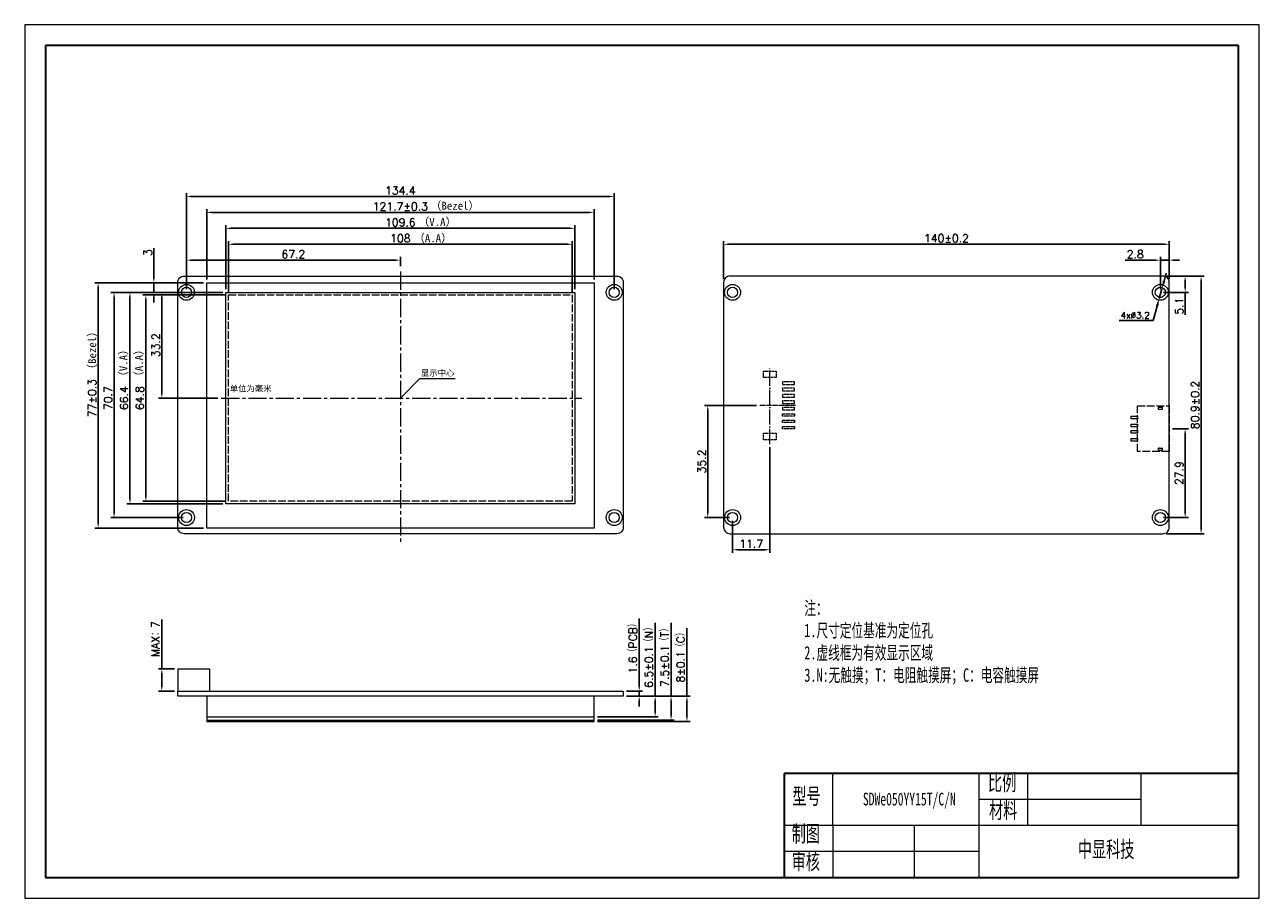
# Model space of a CAD drawing. Header units: millimetres. Extents: x 2074 to 2462, y -3221 to -2947.
import ezdxf

# ---------------------------------------------------------------- set-up
doc = ezdxf.new("R2010")
doc.units = ezdxf.units.MM
doc.header["$LTSCALE"] = 0.2
for name, pattern in [('ACAD_ISO02W100', [15, 12, -3]), ('ACAD_ISO04W100', [30, 24, -3, 0, -3]), ('CENTER2', [28.574999, 19.049999, -3.175, 3.175, -3.175])]:
    doc.linetypes.add(name, pattern=pattern)
doc.layers.get('0').update_dxf_attribs({"lineweight": 18})
for name, color, linetype, lineweight in [('thick', 7, 'Continuous', 30), ('thin', 7, 'Continuous', 18), ('粗实线层', 7, 'Continuous', 35), ('细实线层', 7, 'Continuous', 18), ('虚线', 7, 'ACAD_ISO02W100', 18)]:
    doc.layers.add(name, color=color, linetype=linetype, lineweight=lineweight)
doc.styles.get("Standard").update_dxf_attribs({"font": 'txt.shx', "bigfont": 'gbcbig.shx'})
doc.styles.add('机械字体', font='txt', dxfattribs={"width": 0.67})
doc.dimstyles.new('ISO-25', dxfattribs={"dimtxt": 2.5, "dimasz": 1.6, "dimexe": 1, "dimexo": 1, "dimtad": 1, "dimtoh": 1, "dimdec": 1, "dimdsep": 46, "dimtxsty": 'Standard', "dimcen": 2.5, "dimdle": 3.2, "dimadec": 0, "dimazin": 0, "dimtfac": 1, "dimtdec": 1, "dimtmove": 0, "dimatfit": 3, "dimfxl": 0, "dimarcsym": 0})
doc.dimstyles.new('副本 (2)ISO-25', dxfattribs={"dimtxt": 2.5, "dimasz": 1.6, "dimexe": 1, "dimexo": 1, "dimtad": 1, "dimdsep": 46, "dimtxsty": 'Standard', "dimcen": 2.5, "dimdle": 3.2, "dimadec": 0, "dimazin": 0, "dimtfac": 1, "dimtmove": 0, "dimatfit": 3, "dimfxl": 0, "dimtolj": 1, "dimarcsym": 0})
doc.dimstyles.new('副本ISO-25', dxfattribs={"dimtxt": 2.5, "dimasz": 2.5, "dimexe": 1.25, "dimexo": 1, "dimtad": 1, "dimtoh": 1, "dimdsep": 46, "dimtxsty": 'Standard', "dimcen": 2.5, "dimdle": 5, "dimadec": 0, "dimazin": 0, "dimtfac": 1, "dimtmove": 0, "dimatfit": 3, "dimfxl": 0, "dimtolj": 1, "dimarcsym": 0})

# ---------------------------------------------------------------- blocks, each defined once
blk = doc.blocks.new('*X3')
at = {"linetype": 'ByBlock'}
for points in [[(2138.89, -3010.45), (2138.89, -3010.98), (2137.29, -3010.71)], [(2245.29, -3010.45), (2245.29, -3010.98), (2246.89, -3010.71)]]:
    blk.add_hatch(color=0, dxfattribs=at).paths.add_polyline_path(points, flags=0)
at = {"color": 0, "linetype": 'ByBlock', "lineweight": -2}
for p, q in [((2137.29, -3029.81), (2137.29, -3009.71)), ((2246.89, -3029.81), (2246.89, -3009.71)), ((2138.89, -3010.71), (2245.29, -3010.71))]:
    blk.add_line(p, q, dxfattribs=at)
at = {"color": 0, "linetype": 'ByBlock', "lineweight": 0, "insert": (2192.09, -3008.84), "char_height": 2.5, "width": 28.9286, "attachment_point": 5}
blk.add_mtext('109.6', dxfattribs=at)
blk = doc.blocks.new('*X4')
at = {"linetype": 'ByBlock'}
for points in [[(2106.88, -3032.41), (2107.41, -3032.41), (2107.14, -3030.81)], [(2106.88, -3095.61), (2107.41, -3095.61), (2107.14, -3097.21)]]:
    blk.add_hatch(color=0, dxfattribs=at).paths.add_polyline_path(points, flags=0)
at = {"color": 0, "linetype": 'ByBlock', "lineweight": -2}
for p, q in [((2136.29, -3030.81), (2106.14, -3030.81)), ((2107.14, -3032.41), (2107.14, -3095.61)), ((2136.29, -3097.21), (2106.14, -3097.21))]:
    blk.add_line(p, q, dxfattribs=at)
at = {"color": 0, "linetype": 'ByBlock', "lineweight": 0, "insert": (2105.27, -3064.01), "char_height": 2.5, "width": 22.8571, "attachment_point": 5, "rotation": 90}
blk.add_mtext('66.4', dxfattribs=at)
blk = doc.blocks.new('*X5')
at = {"linetype": 'ByBlock'}
for points in [[(2114.38, -3026.21), (2114.91, -3026.21), (2114.64, -3027.81)], [(2114.38, -3032.41), (2114.91, -3032.41), (2114.64, -3030.81)]]:
    blk.add_hatch(color=0, dxfattribs=at).paths.add_polyline_path(points, flags=0)
at = {"color": 0, "linetype": 'ByBlock', "lineweight": -2}
for p, q in [((2114.64, -3026.21), (2114.64, -3016.9)), ((2130.24, -3027.81), (2113.64, -3027.81)), ((2114.64, -3030.81), (2114.64, -3027.81)), ((2123.89, -3030.81), (2113.64, -3030.81)), ((2114.64, -3032.41), (2114.64, -3034.01))]:
    blk.add_line(p, q, dxfattribs=at)
at = {"color": 0, "linetype": 'ByBlock', "lineweight": 0, "insert": (2112.77, -3018.35), "char_height": 2.5, "width": 5, "attachment_point": 5, "rotation": 90}
blk.add_mtext('3', dxfattribs=at)
blk = doc.blocks.new('*X6')
at = {"linetype": 'ByBlock'}
for points in [[(2096.88, -3029.41), (2097.41, -3029.41), (2097.14, -3027.81)], [(2096.88, -3103.21), (2097.41, -3103.21), (2097.14, -3104.81)]]:
    blk.add_hatch(color=0, dxfattribs=at).paths.add_polyline_path(points, flags=0)
at = {"color": 0, "linetype": 'ByBlock', "lineweight": -2}
for p, q in [((2130.24, -3027.81), (2096.14, -3027.81)), ((2097.14, -3029.41), (2097.14, -3103.21)), ((2130.24, -3104.81), (2096.14, -3104.81))]:
    blk.add_line(p, q, dxfattribs=at)
at = {"color": 0, "linetype": 'ByBlock', "lineweight": 0, "insert": (2095.27, -3064.01), "char_height": 2.5, "width": 39.2857, "attachment_point": 5, "rotation": 90}
blk.add_mtext('77%%P0.3', dxfattribs=at)
blk = doc.blocks.new('*X7')
at = {"linetype": 'ByBlock'}
for points in [[(2116.88, -3032.41), (2117.41, -3032.41), (2117.14, -3030.81)], [(2116.88, -3062.41), (2117.41, -3062.41), (2117.14, -3064.01)]]:
    blk.add_hatch(color=0, dxfattribs=at).paths.add_polyline_path(points, flags=0)
at = {"color": 0, "linetype": 'ByBlock', "lineweight": -2}
for p, q in [((2123.89, -3030.81), (2116.14, -3030.81)), ((2117.14, -3062.41), (2117.14, -3032.41)), ((2134.79, -3064.01), (2116.14, -3064.01))]:
    blk.add_line(p, q, dxfattribs=at)
at = {"color": 0, "linetype": 'ByBlock', "lineweight": 0, "insert": (2115.27, -3047.41), "char_height": 2.5, "width": 22.8571, "attachment_point": 5, "rotation": 90}
blk.add_mtext('33.2', dxfattribs=at)
blk = doc.blocks.new('*X8')
at = {"linetype": 'ByBlock'}
for points in [[(2111.88, -3033.21), (2112.41, -3033.21), (2112.14, -3031.61)], [(2111.88, -3094.81), (2112.41, -3094.81), (2112.14, -3096.41)]]:
    blk.add_hatch(color=0, dxfattribs=at).paths.add_polyline_path(points, flags=0)
at = {"color": 0, "linetype": 'ByBlock', "lineweight": -2}
for p, q in [((2137.09, -3031.61), (2111.14, -3031.61)), ((2112.14, -3033.21), (2112.14, -3094.81)), ((2137.09, -3096.41), (2111.14, -3096.41))]:
    blk.add_line(p, q, dxfattribs=at)
at = {"color": 0, "linetype": 'ByBlock', "lineweight": 0, "insert": (2110.27, -3064.01), "char_height": 2.5, "width": 22.5, "attachment_point": 5, "rotation": 90}
blk.add_mtext('64.8', dxfattribs=at)
blk = doc.blocks.new('*X9')
at = {"linetype": 'ByBlock'}
for points in [[(2139.69, -3015.45), (2139.69, -3015.98), (2138.09, -3015.71)], [(2244.49, -3015.45), (2244.49, -3015.98), (2246.09, -3015.71)]]:
    blk.add_hatch(color=0, dxfattribs=at).paths.add_polyline_path(points, flags=0)
at = {"color": 0, "linetype": 'ByBlock', "lineweight": -2}
for p, q in [((2138.09, -3030.61), (2138.09, -3014.71)), ((2139.69, -3015.71), (2244.49, -3015.71)), ((2246.09, -3030.61), (2246.09, -3014.71))]:
    blk.add_line(p, q, dxfattribs=at)
at = {"color": 0, "linetype": 'ByBlock', "lineweight": 0, "insert": (2192.09, -3013.84), "char_height": 2.5, "width": 18.2143, "attachment_point": 5}
blk.add_mtext('108', dxfattribs=at)
blk = doc.blocks.new('*X10')
at = {"linetype": 'ByBlock'}
for points in [[(2126.49, -3020.45), (2126.49, -3020.98), (2124.89, -3020.71)], [(2190.49, -3020.45), (2190.49, -3020.98), (2192.09, -3020.71)]]:
    blk.add_hatch(color=0, dxfattribs=at).paths.add_polyline_path(points, flags=0)
at = {"color": 0, "linetype": 'ByBlock', "lineweight": -2}
for p, q in [((2124.89, -3029.81), (2124.89, -3019.71)), ((2190.49, -3020.71), (2126.49, -3020.71)), ((2192.09, -3022.58), (2192.09, -3019.71))]:
    blk.add_line(p, q, dxfattribs=at)
at = {"color": 0, "linetype": 'ByBlock', "lineweight": 0, "insert": (2158.49, -3018.84), "char_height": 2.5, "width": 22.5, "attachment_point": 5}
blk.add_mtext('67.2', dxfattribs=at)
blk = doc.blocks.new('usb4')
at = {"layer": '虚线', "lineweight": 0}
for p, q in [((5492.02, -1468.15), (5492.87, -1468.15)), ((5492.02, -1468.75), (5492.87, -1468.75)), ((5492.02, -1480.95), (5492.87, -1480.95)), ((5492.02, -1481.55), (5492.87, -1481.55))]:
    blk.add_line(p, q, dxfattribs=at)
for points in [[(5485.24, -1467.7), (5495.24, -1467.7), (5495.24, -1482), (5485.24, -1482)], [(5483.24, -1470.9), (5485.24, -1470.9), (5485.24, -1471.8), (5483.24, -1471.8)], [(5483.24, -1473.4), (5485.24, -1473.4), (5485.24, -1474.3), (5483.24, -1474.3)], [(5483.24, -1475.4), (5485.24, -1475.4), (5485.24, -1476.3), (5483.24, -1476.3)], [(5483.24, -1477.9), (5485.24, -1477.9), (5485.24, -1478.8), (5483.24, -1478.8)]]:
    blk.add_lwpolyline(points, close=True, dxfattribs=at)
for centre, start, end in [((5492.02, -1468.45), 90, 270), ((5492.87, -1468.45), 270, 90), ((5492.02, -1481.25), 90, 270), ((5492.87, -1481.25), 270, 90)]:
    blk.add_arc(centre, 0.3, start, end, dxfattribs=at)
blk = doc.blocks.new('2.0-8')
at = {"linetype": 'ACAD_ISO04W100', "lineweight": 0, "ltscale": 0.3}
blk.add_line((1, 8.06), (1, -3.19), dxfattribs=at)
at = {"linetype": 'ACAD_ISO04W100', "lineweight": 0}
blk.add_line((-11.13, 0), (12.76, 0), dxfattribs=at)
at = {"layer": '虚线', "linetype": 'ACAD_ISO02W100', "lineweight": 0, "ltscale": 0.3}
for p, q in [((-6.4, 7.8), (-6.4, 4)), ((-5.6, 7.8), (-6.4, 7.8)), ((-5.6, 4), (-5.6, 7.8)), ((-4.4, 7.8), (-4.4, 4)), ((-3.6, 7.8), (-4.4, 7.8)), ((-3.6, 4), (-3.6, 7.8)), ((-2.4, 7.8), (-2.4, 4)), ((-1.6, 7.8), (-2.4, 7.8)), ((-1.6, 4), (-1.6, 7.8)), ((-0.4, 7.8), (0.4, 7.8)), ((-0.4, 4), (-0.4, 7.8)), ((0.4, 7.8), (0.4, 4)), ((1.6, 7.8), (2.4, 7.8)), ((1.6, 4), (1.6, 7.8)), ((2.4, 7.8), (2.4, 4)), ((3.6, 4), (3.6, 7.8)), ((3.6, 7.8), (4.4, 7.8)), ((4.4, 7.8), (4.4, 4)), ((5.6, 4), (5.6, 7.8)), ((5.6, 7.8), (6.4, 7.8)), ((6.4, 7.8), (6.4, 4)), ((7.6, 4), (7.6, 7.8)), ((7.6, 7.8), (8.4, 7.8)), ((8.4, 7.8), (8.4, 4)), ((-6.4, 4), (-5.6, 4)), ((-4.4, 4), (-3.6, 4)), ((-2.4, 4), (-1.6, 4)), ((0.4, 4), (-0.4, 4)), ((2.4, 4), (1.6, 4)), ((4.4, 4), (3.6, 4)), ((6.4, 4), (5.6, 4)), ((8.4, 4), (7.6, 4)), ((-7.75, 2), (-9.75, 2)), ((-9.75, 2), (-9.75, -2)), ((-7.75, -2), (-7.75, 2)), ((9.75, 2), (9.75, -2)), ((11.75, 2), (9.75, 2)), ((11.75, -2), (11.75, 2)), ((-9.75, -2), (-7.75, -2))]:
    blk.add_line(p, q, dxfattribs=at)
at = {"layer": '虚线', "lineweight": 0, "ltscale": 0.3}
blk.add_line((9.75, -2), (11.75, -2), dxfattribs=at)
blk = doc.blocks.new('*X13')
at = {"linetype": 'ByBlock'}
for points in [[(2298.07, -3111.35), (2298.07, -3111.88), (2296.47, -3111.61)], [(2306.57, -3111.35), (2306.57, -3111.88), (2308.17, -3111.61)]]:
    blk.add_hatch(color=0, dxfattribs=at).paths.add_polyline_path(points, flags=0)
at = {"color": 0, "linetype": 'ByBlock', "lineweight": -2}
for p, q in [((2308.17, -3079.44), (2308.17, -3112.61)), ((2296.47, -3102.51), (2296.47, -3112.61)), ((2298.07, -3111.61), (2306.57, -3111.61))]:
    blk.add_line(p, q, dxfattribs=at)
at = {"color": 0, "linetype": 'ByBlock', "lineweight": 0, "insert": (2302.32, -3109.74), "char_height": 2.5, "width": 21.7857, "attachment_point": 5}
blk.add_mtext('11.7', dxfattribs=at)
blk = doc.blocks.new('*X14')
at = {"linetype": 'ByBlock'}
for points in [[(2288.4, -3067.91), (2288.94, -3067.91), (2288.67, -3066.31)], [(2288.4, -3099.91), (2288.94, -3099.91), (2288.67, -3101.51)]]:
    blk.add_hatch(color=0, dxfattribs=at).paths.add_polyline_path(points, flags=0)
at = {"color": 0, "linetype": 'ByBlock', "lineweight": -2}
for p, q in [((2303.98, -3066.31), (2287.67, -3066.31)), ((2288.67, -3067.91), (2288.67, -3099.91)), ((2295.47, -3101.51), (2287.67, -3101.51))]:
    blk.add_line(p, q, dxfattribs=at)
at = {"color": 0, "linetype": 'ByBlock', "lineweight": 0, "insert": (2286.8, -3083.91), "char_height": 2.5, "width": 22.8571, "attachment_point": 5, "rotation": 90}
blk.add_mtext('35.2', dxfattribs=at)
blk = doc.blocks.new('*X15')
at = {"linetype": 'ByBlock'}
for points in [[(2438.4, -3075.21), (2438.94, -3075.21), (2438.67, -3073.61)], [(2438.4, -3099.91), (2438.94, -3099.91), (2438.67, -3101.51)]]:
    blk.add_hatch(color=0, dxfattribs=at).paths.add_polyline_path(points, flags=0)
at = {"color": 0, "linetype": 'ByBlock', "lineweight": -2}
for p, q in [((2434.67, -3073.61), (2439.67, -3073.61)), ((2438.67, -3075.21), (2438.67, -3099.91)), ((2431.87, -3101.51), (2439.67, -3101.51))]:
    blk.add_line(p, q, dxfattribs=at)
at = {"color": 0, "linetype": 'ByBlock', "lineweight": 0, "insert": (2436.8, -3087.56), "char_height": 2.5, "width": 22.5, "attachment_point": 5, "rotation": 90}
blk.add_mtext('27.9', dxfattribs=at)
blk = doc.blocks.new('*X16')
at = {"linetype": 'ByBlock'}
for points in [[(2443.4, -3027.31), (2443.94, -3027.31), (2443.67, -3025.71)], [(2443.4, -3105.01), (2443.94, -3105.01), (2443.67, -3106.61)]]:
    blk.add_hatch(color=0, dxfattribs=at).paths.add_polyline_path(points, flags=0)
at = {"color": 0, "linetype": 'ByBlock', "lineweight": -2}
for p, q in [((2432.67, -3025.71), (2444.67, -3025.71)), ((2443.67, -3027.31), (2443.67, -3105.01)), ((2432.67, -3106.61), (2444.67, -3106.61))]:
    blk.add_line(p, q, dxfattribs=at)
at = {"color": 0, "linetype": 'ByBlock', "lineweight": 0, "insert": (2441.8, -3066.16), "char_height": 2.5, "width": 50, "attachment_point": 5, "rotation": 90}
blk.add_mtext('80.9%%P0.2', dxfattribs=at)
blk = doc.blocks.new('*X17')
at = {"linetype": 'ByBlock'}
for points in [[(2438.4, -3027.31), (2438.94, -3027.31), (2438.67, -3025.71)], [(2438.4, -3029.21), (2438.94, -3029.21), (2438.67, -3030.81)]]:
    blk.add_hatch(color=0, dxfattribs=at).paths.add_polyline_path(points, flags=0)
at = {"color": 0, "linetype": 'ByBlock', "lineweight": -2}
for p, q in [((2432.67, -3025.71), (2439.67, -3025.71)), ((2438.67, -3027.31), (2438.67, -3029.21)), ((2431.87, -3030.81), (2439.67, -3030.81)), ((2438.67, -3030.81), (2438.67, -3037.83))]:
    blk.add_line(p, q, dxfattribs=at)
at = {"color": 0, "linetype": 'ByBlock', "lineweight": 0, "insert": (2436.8, -3035.12), "char_height": 2.5, "width": 13.5714, "attachment_point": 5, "rotation": 90}
blk.add_mtext('5.1', dxfattribs=at)
blk = doc.blocks.new('*X18')
at = {"linetype": 'ByBlock'}
for points in [[(2295.27, -3015.45), (2295.27, -3015.98), (2293.67, -3015.71)], [(2432.07, -3015.45), (2432.07, -3015.98), (2433.67, -3015.71)]]:
    blk.add_hatch(color=0, dxfattribs=at).paths.add_polyline_path(points, flags=0)
at = {"color": 0, "linetype": 'ByBlock', "lineweight": -2}
for p, q in [((2293.67, -3026.71), (2293.67, -3014.71)), ((2295.27, -3015.71), (2432.07, -3015.71)), ((2433.67, -3026.71), (2433.67, -3014.71))]:
    blk.add_line(p, q, dxfattribs=at)
at = {"color": 0, "linetype": 'ByBlock', "lineweight": 0, "insert": (2363.67, -3013.84), "char_height": 2.5, "width": 45.3571, "attachment_point": 5}
blk.add_mtext('140%%P0.2', dxfattribs=at)
blk = doc.blocks.new('*X19')
at = {"linetype": 'ByBlock'}
for points in [[(2429.27, -3020.45), (2429.27, -3020.98), (2430.87, -3020.71)], [(2435.27, -3020.45), (2435.27, -3020.98), (2433.67, -3020.71)]]:
    blk.add_hatch(color=0, dxfattribs=at).paths.add_polyline_path(points, flags=0)
at = {"color": 0, "linetype": 'ByBlock', "lineweight": -2}
for p, q in [((2429.27, -3020.71), (2419.86, -3020.71)), ((2430.87, -3029.81), (2430.87, -3019.71)), ((2433.67, -3020.71), (2430.87, -3020.71)), ((2433.67, -3026.71), (2433.67, -3019.71)), ((2435.27, -3020.71), (2436.87, -3020.71))]:
    blk.add_line(p, q, dxfattribs=at)
at = {"color": 0, "linetype": 'ByBlock', "lineweight": 0, "insert": (2422.99, -3018.84), "char_height": 2.5, "width": 15.7143, "attachment_point": 5}
blk.add_mtext('2.8', dxfattribs=at)
blk = doc.blocks.new('*X20')
for points in [[(2431.65, -3027.14), (2432.45, -3027.36), (2431.38, -3029.66)], [(2429.44, -3035.03), (2430.24, -3035.26), (2430.51, -3032.74)]]:
    blk.add_hatch(color=0).paths.add_polyline_path(points, flags=0)
at = {"color": 0, "lineweight": -2}
for p, q in [((2432.05, -3027.25), (2432.73, -3024.84)), ((2431.38, -3029.66), (2430.51, -3032.74)), ((2428.58, -3039.62), (2429.84, -3035.14)), ((2417.96, -3039.62), (2428.58, -3039.62))]:
    blk.add_line(p, q, dxfattribs=at)
at = {"color": 0, "lineweight": 0, "insert": (2422.96, -3037.99), "char_height": 2, "width": 28.5714, "attachment_point": 5}
blk.add_mtext('4x%%C3.2', dxfattribs=at)
blk = doc.blocks.new('*X21')
at = {"linetype": 'ByBlock'}
for points in [[(2266.88, -3154.39), (2267.41, -3154.39), (2267.14, -3155.99)], [(2266.88, -3159.19), (2267.41, -3159.19), (2267.14, -3157.59)]]:
    blk.add_hatch(color=0, dxfattribs=at).paths.add_polyline_path(points, flags=0)
at = {"color": 0, "linetype": 'ByBlock', "lineweight": -2}
for p, q in [((2267.14, -3154.39), (2267.14, -3133.23)), ((2263.14, -3155.99), (2268.14, -3155.99)), ((2267.14, -3157.59), (2267.14, -3155.99)), ((2263.14, -3157.59), (2268.14, -3157.59)), ((2267.14, -3159.19), (2267.14, -3160.79))]:
    blk.add_line(p, q, dxfattribs=at)
at = {"color": 0, "linetype": 'ByBlock', "lineweight": 0, "insert": (2265.2, -3141.93), "char_height": 2.5, "width": 50, "attachment_point": 5, "rotation": 90}
blk.add_mtext('1.6（PCB）', dxfattribs=at)
blk = doc.blocks.new('*X22')
at = {"linetype": 'ByBlock'}
for points in [[(2116.88, -3150.59), (2117.41, -3150.59), (2117.14, -3148.99)], [(2116.88, -3154.39), (2117.41, -3154.39), (2117.14, -3155.99)]]:
    blk.add_hatch(color=0, dxfattribs=at).paths.add_polyline_path(points, flags=0)
at = {"color": 0, "linetype": 'ByBlock', "lineweight": -2}
for p, q in [((2117.14, -3148.99), (2117.14, -3133.53)), ((2121.14, -3148.99), (2116.14, -3148.99)), ((2117.14, -3154.39), (2117.14, -3150.59)), ((2121.14, -3155.99), (2116.14, -3155.99))]:
    blk.add_line(p, q, dxfattribs=at)
at = {"color": 0, "linetype": 'ByBlock', "lineweight": 0, "insert": (2115.2, -3139.65), "char_height": 2.5, "width": 33.2143, "attachment_point": 5, "rotation": 90}
blk.add_mtext('MAX：7', dxfattribs=at)
blk = doc.blocks.new('*X23')
at = {"linetype": 'ByBlock'}
for points in [[(2271.88, -3159.19), (2272.41, -3159.19), (2272.14, -3157.59)], [(2271.88, -3162.49), (2272.41, -3162.49), (2272.14, -3164.09)]]:
    blk.add_hatch(color=0, dxfattribs=at).paths.add_polyline_path(points, flags=0)
at = {"color": 0, "linetype": 'ByBlock', "lineweight": -2}
for p, q in [((2272.14, -3157.59), (2272.14, -3134.61)), ((2263.14, -3157.59), (2273.14, -3157.59)), ((2272.14, -3162.49), (2272.14, -3159.19)), ((2253.99, -3164.09), (2273.14, -3164.09))]:
    blk.add_line(p, q, dxfattribs=at)
at = {"color": 0, "linetype": 'ByBlock', "lineweight": 0, "insert": (2270.2, -3144.77), "char_height": 2.5, "width": 63.2143, "attachment_point": 5, "rotation": 90}
blk.add_mtext('6.5%%P0.1（N）', dxfattribs=at)
blk = doc.blocks.new('*X24')
at = {"linetype": 'ByBlock'}
for points in [[(2276.88, -3159.19), (2277.41, -3159.19), (2277.14, -3157.59)], [(2276.88, -3163.49), (2277.41, -3163.49), (2277.14, -3165.09)]]:
    blk.add_hatch(color=0, dxfattribs=at).paths.add_polyline_path(points, flags=0)
at = {"color": 0, "linetype": 'ByBlock', "lineweight": -2}
for p, q in [((2277.14, -3157.59), (2277.14, -3134.61)), ((2263.14, -3157.59), (2278.14, -3157.59)), ((2277.14, -3163.49), (2277.14, -3159.19)), ((2253.99, -3165.09), (2278.14, -3165.09))]:
    blk.add_line(p, q, dxfattribs=at)
at = {"color": 0, "linetype": 'ByBlock', "lineweight": 0, "insert": (2275.2, -3144.77), "char_height": 2.5, "width": 61.4286, "attachment_point": 5, "rotation": 90}
blk.add_mtext('7.5%%P0.1（T）', dxfattribs=at)
blk = doc.blocks.new('*X25')
at = {"linetype": 'ByBlock'}
for points in [[(2281.88, -3159.19), (2282.41, -3159.19), (2282.14, -3157.59)], [(2281.88, -3163.99), (2282.41, -3163.99), (2282.14, -3165.59)]]:
    blk.add_hatch(color=0, dxfattribs=at).paths.add_polyline_path(points, flags=0)
at = {"color": 0, "linetype": 'ByBlock', "lineweight": -2}
for p, q in [((2282.14, -3157.59), (2282.14, -3136.28)), ((2263.14, -3157.59), (2283.14, -3157.59)), ((2282.14, -3163.99), (2282.14, -3159.19)), ((2253.99, -3165.59), (2283.14, -3165.59))]:
    blk.add_line(p, q, dxfattribs=at)
at = {"color": 0, "linetype": 'ByBlock', "lineweight": 0, "insert": (2280.2, -3144.77), "char_height": 2.5, "width": 52.5, "attachment_point": 5, "rotation": 90}
blk.add_mtext('8%%P0.1（C）', dxfattribs=at)
blk = doc.blocks.new('*X26')
at = {"layer": '粗实线层'}
for p, q in [((-287, 200), (-287, -200)), ((287, 200), (-287, 200)), ((287, -200), (287, 200)), ((-287, -200), (287, -200))]:
    blk.add_line(p, q, dxfattribs=at)
at = {"layer": '细实线层'}
for p, q in [((297, 210), (-297, 210)), ((-297, 210), (-297, -210)), ((297, -210), (297, 210)), ((-297, -210), (297, -210))]:
    blk.add_line(p, q, dxfattribs=at)
blk = doc.blocks.new('*X27')
at = {"linetype": 'ByBlock'}
for points in [[(2101.88, -3032.41), (2102.41, -3032.41), (2102.14, -3030.81)], [(2101.88, -3099.91), (2102.41, -3099.91), (2102.14, -3101.51)]]:
    blk.add_hatch(color=0, dxfattribs=at).paths.add_polyline_path(points, flags=0)
at = {"color": 0, "linetype": 'ByBlock', "lineweight": -2}
for p, q in [((2123.89, -3030.81), (2101.14, -3030.81)), ((2102.14, -3032.41), (2102.14, -3099.91)), ((2123.89, -3101.51), (2101.14, -3101.51))]:
    blk.add_line(p, q, dxfattribs=at)
at = {"color": 0, "linetype": 'ByBlock', "lineweight": 0, "insert": (2100.27, -3064.01), "char_height": 2.5, "width": 22.8571, "attachment_point": 5, "rotation": 90}
blk.add_mtext('70.7', dxfattribs=at)
blk = doc.blocks.new('*X28')
at = {"linetype": 'ByBlock'}
for points in [[(2132.84, -3005.45), (2132.84, -3005.98), (2131.24, -3005.71)], [(2251.34, -3005.45), (2251.34, -3005.98), (2252.94, -3005.71)]]:
    blk.add_hatch(color=0, dxfattribs=at).paths.add_polyline_path(points, flags=0)
at = {"color": 0, "linetype": 'ByBlock', "lineweight": -2}
for p, q in [((2131.24, -3026.81), (2131.24, -3004.71)), ((2132.84, -3005.71), (2251.34, -3005.71)), ((2252.94, -3026.81), (2252.94, -3004.71))]:
    blk.add_line(p, q, dxfattribs=at)
at = {"color": 0, "linetype": 'ByBlock', "lineweight": 0, "insert": (2192.09, -3003.84), "char_height": 2.5, "width": 56.0714, "attachment_point": 5}
blk.add_mtext('121.7%%P0.3', dxfattribs=at)
blk = doc.blocks.new('*X29')
at = {"linetype": 'ByBlock'}
for points in [[(2126.49, -3000.45), (2126.49, -3000.98), (2124.89, -3000.71)], [(2257.69, -3000.45), (2257.69, -3000.98), (2259.29, -3000.71)]]:
    blk.add_hatch(color=0, dxfattribs=at).paths.add_polyline_path(points, flags=0)
at = {"color": 0, "linetype": 'ByBlock', "lineweight": -2}
for p, q in [((2124.89, -3029.81), (2124.89, -2999.71)), ((2126.49, -3000.71), (2257.69, -3000.71)), ((2259.29, -3029.81), (2259.29, -2999.71))]:
    blk.add_line(p, q, dxfattribs=at)
at = {"color": 0, "linetype": 'ByBlock', "lineweight": 0, "insert": (2192.09, -2998.84), "char_height": 2.5, "width": 29.2857, "attachment_point": 5}
blk.add_mtext('134.4', dxfattribs=at)

msp = doc.modelspace()

# ---------------------------------------------------------------- linework, layer by layer
at = {"linetype": 'CENTER2', "lineweight": 0, "ltscale": 1.5}
for p, q in [((2192.093, -3024.315), (2192.093, -3109.523)), ((2135.793, -3064.013), (2249.086, -3064.013))]:
    msp.add_line(p, q, dxfattribs=at)
at = {"lineweight": 0}
for p, q in [((2192.093, -3064.013), (2198.258, -3057.855)), ((2198.258, -3057.855), (2209.335, -3057.855)), ((2122.143, -3148.992), (2132.143, -3148.992)), ((2122.143, -3148.992), (2122.143, -3155.992)), ((2132.143, -3148.992), (2132.143, -3155.992)), ((2122.143, -3155.992), (2262.143, -3155.992)), ((2122.143, -3157.592), (2122.143, -3155.992)), ((2262.143, -3155.992), (2262.143, -3157.592)), ((2262.143, -3157.592), (2122.143, -3157.592)), ((2131.293, -3157.592), (2131.293, -3164.092)), ((2252.993, -3164.092), (2252.993, -3157.592)), ((2131.293, -3164.092), (2252.993, -3164.092)), ((2131.293, -3164.092), (2131.293, -3165.592)), ((2131.293, -3165.092), (2252.993, -3165.092)), ((2252.993, -3165.092), (2252.993, -3164.092)), ((2252.993, -3165.592), (2252.993, -3165.092)), ((2131.293, -3165.592), (2252.993, -3165.592)), ((2328.008, -3198.213), (2328.008, -3181.903))]:
    msp.add_line(p, q, dxfattribs=at)
for p in [(2312.717, -3181.903), (2147.623, -3214.524)]:
    msp.add_line(p, (2312.717, -3214.524))
for points in [[(2124.143, -3025.713), (2260.143, -3025.713, -0.4142136), (2262.143, -3027.713), (2262.143, -3104.613, -0.4142136), (2260.143, -3106.613), (2124.143, -3106.613, -0.4142136), (2122.143, -3104.613), (2122.143, -3027.713, -0.4142136)], [(2431.671, -3025.713), (2295.671, -3025.713, 0.4142136), (2293.671, -3027.713), (2293.671, -3104.613, 0.4142136), (2295.671, -3106.613), (2431.671, -3106.613, 0.4142136), (2433.671, -3104.613), (2433.671, -3027.713, 0.4142136)]]:
    msp.add_lwpolyline(points, format="xyb", close=True, dxfattribs=at)
for points in [[(2131.243, -3027.813), (2252.943, -3027.813), (2252.943, -3104.813), (2131.243, -3104.813)], [(2137.293, -3030.813), (2246.893, -3030.813), (2246.893, -3097.213), (2137.293, -3097.213)]]:
    msp.add_lwpolyline(points, close=True, dxfattribs=at)
at = {"color": 1, "linetype": 'ACAD_ISO02W100', "lineweight": 0}
msp.add_lwpolyline([(2138.093, -3031.613), (2246.093, -3031.613), (2246.093, -3096.413), (2138.093, -3096.413)], close=True, dxfattribs=at)
at = {"lineweight": 0}
for centre, radius in [((2124.893, -3030.813), 2.5), ((2124.893, -3030.813), 1.6), ((2259.293, -3030.813), 2.5), ((2259.293, -3030.813), 1.6), ((2296.471, -3030.813), 2.5), ((2296.471, -3030.813), 1.6), ((2430.871, -3030.813), 2.5), ((2430.871, -3030.813), 1.6), ((2124.893, -3101.513), 2.5), ((2259.293, -3101.513), 2.5), ((2296.471, -3101.513), 2.5), ((2430.871, -3101.513), 2.5), ((2124.893, -3101.513), 1.6), ((2259.293, -3101.513), 1.6), ((2296.471, -3101.513), 1.6), ((2430.871, -3101.513), 1.6)]:
    msp.add_circle(centre, radius, dxfattribs=at)
at = {"layer": 'thick'}
for p, q in [((2455.435, -3181.903), (2312.717, -3181.903)), ((2312.717, -3181.903), (2312.717, -3214.524)), ((2312.717, -3181.903), (2312.717, -3214.524)), ((2455.435, -3214.524), (2455.435, -3181.903)), ((2312.717, -3214.524), (2455.435, -3214.524))]:
    msp.add_line(p, q, dxfattribs=at)
at = {"layer": 'thin'}
for p, q in [((2373.882, -3181.903), (2373.882, -3214.524)), ((2389.173, -3181.903), (2389.173, -3198.213)), ((2424.853, -3198.213), (2424.853, -3181.903)), ((2424.853, -3190.058), (2373.882, -3190.058)), ((2455.435, -3198.213), (2312.717, -3198.213)), ((2328.008, -3198.213), (2328.008, -3214.524)), ((2353.494, -3198.213), (2353.494, -3214.524)), ((2373.882, -3206.368), (2312.717, -3206.368))]:
    msp.add_line(p, q, dxfattribs=at)

# ---------------------------------------------------------------- block references
at = {"lineweight": 0, "xscale": -1, "rotation": 270}
msp.add_blockref('2.0-8', (2308.171, -3067.313), dxfattribs=at)
at = {"layer": '粗实线层', "lineweight": 0, "xscale": 0.6530298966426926, "yscale": 0.6530298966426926, "zscale": 0.6530298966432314}
msp.add_blockref('*X26', (2268.016, -3083.918), dxfattribs=at)
at = {"layer": '虚线', "lineweight": 0}
msp.add_blockref('usb4', (-3061.569, -1598.761), dxfattribs=at)

# ---------------------------------------------------------------- texts
at = {"lineweight": 0, "attachment_point": 1}
for s, insert, char_height, width in [('{\\fSimSun|b0|i0|c0|p2;（Bezel）}', (2201.579, -3002.377), 2.5, 16.30181), ('{\\fSimSun|b0|i0|c0|p2;（V.A）}', (2197.776, -3007.429), 2.5, 17.30909), ('{\\fSimSun|b0|i0|c0|p2;\\C1;（A.A）}', (2196.382, -3012.56), 2.5, 16.30181), ('{\\fSimSun|b0|i0|c0|p2;显示中心}', (2198.574, -3055.19), 1.875, 16.30181), ('{\\fSimSun|b0|i0|c0|p2;单位为毫米}', (2138.487, -3060.074), 1.875, 35.99924)]:
    msp.add_mtext(s, dxfattribs=dict(at, insert=insert, char_height=char_height, width=width))
at = {"lineweight": 0, "insert": (2094.015, -3056.701), "char_height": 2.5, "width": 16.39388, "attachment_point": 1, "rotation": 90}
msp.add_mtext('{\\fSimSun|b0|i0|c0|p2;（Bezel）}', dxfattribs=at)
at = {"linetype": 'CENTER2', "lineweight": 0, "insert": (2103.836, -3058.974), "char_height": 2.5, "width": 21.82779, "attachment_point": 1, "rotation": 90}
msp.add_mtext('{\\fSimSun|b0|i0|c0|p2;（V.A）}', dxfattribs=at)
at = {"color": 1, "linetype": 'CENTER2', "lineweight": 0, "insert": (2108.689, -3058.974), "char_height": 2.5, "width": 19.61536, "attachment_point": 1, "rotation": 90}
msp.add_mtext('{\\fSimSun|b0|i0|c0|p2;（A.A）}', dxfattribs=at)
at = {"layer": 'thick', "lineweight": 5, "insert": (2319.006, -3127.847), "char_height": 4.20508, "width": 100.81332, "attachment_point": 1, "style": '机械字体'}
msp.add_mtext('注：\\P1.尺寸定位基准为定位孔\\P2.虚线框为有效显示区域\\P3.N:无触摸；T：电阻触摸屏；C：电容触摸屏', dxfattribs=at)
at = {"layer": 'thick', "attachment_point": 1, "style": '机械字体'}
for s, insert, char_height, width in [('比例', (2376.719, -3182.141), 5.0971, 12.94837), ('型号', (2315.287, -3186.428), 5.0971, 12.94837), ('SDW{\\fSimSun|b1|i0|c134|p2;e}050YY15T/C/N', (2337.418, -3187.904), 4, 30.29889), ('材料', (2377.054, -3190.847), 5.0971, 12.94837), ('制图', (2315.06, -3198.213), 5.0971, 12.94837), ('中显科技', (2404.949, -3203.111), 5.0971, 28.36201), ('审核', (2315.06, -3206.919), 5.0971, 12.94837)]:
    msp.add_mtext(s, dxfattribs=dict(at, insert=insert, char_height=char_height, width=width))

# ---------------------------------------------------------------- dimensions: what is measured, and where the dimension line sits
at = {"linetype": 'ByBlock', "lineweight": 0}
for base, p1, p2, dimstyle, override, picture, middle in [((2259.293, -3000.713), (2124.893, -3030.813), (2259.293, -3030.813), 'ISO-25', {"dimsah": 1, "dimtolj": 1, "dimtzin": 8}, '*X29', (2192.093, -3000.713)), ((2246.893, -3010.713), (2137.293, -3030.813), (2246.893, -3030.813), 'ISO-25', {"dimsah": 1, "dimtolj": 1, "dimtzin": 8}, '*X3', (2192.093, -3010.713)), ((2124.893, -3020.713), (2192.093, -3023.581), (2124.893, -3030.813), 'ISO-25', {"dimsah": 1, "dimtolj": 1, "dimtzin": 8}, '*X10', (2158.493, -3020.713)), ((2433.671, -3020.713), (2430.871, -3030.813), (2433.671, -3027.713), '副本 (2)ISO-25', {"dimsah": 1, "dimtzin": 8}, '*X19', (2422.987, -3020.713))]:
    dim = msp.add_linear_dim(base=base, p1=p1, p2=p2, dimstyle=dimstyle, override=override, dxfattribs=at)
    dim.commit()
    dim.dimension.update_dxf_attribs({"geometry": picture, "text_midpoint": middle, "dimtype": 160})
for base, p1, p2, text, picture, middle in [((2252.943, -3005.713), (2131.243, -3027.813), (2252.943, -3027.813), '121.7%%P0.3', '*X28', (2192.093, -3005.713)), ((2433.671, -3015.713), (2293.671, -3027.713), (2433.671, -3027.713), '140%%P0.2', '*X18', (2363.671, -3015.713))]:
    dim = msp.add_linear_dim(base=base, p1=p1, p2=p2, text=text, dimstyle='ISO-25', override={"dimsah": 1, "dimtolj": 1}, dxfattribs=at)
    dim.commit()
    dim.dimension.update_dxf_attribs({"geometry": picture, "text_midpoint": middle, "dimtype": 160})
at = {"color": 1, "linetype": 'ByBlock', "lineweight": 0}
dim = msp.add_linear_dim(base=(2246.093, -3015.713), p1=(2138.093, -3031.613), p2=(2246.093, -3031.613), dimstyle='ISO-25', override={"dimsah": 1, "dimtolj": 1, "dimtzin": 8}, dxfattribs=at)
dim.commit()
dim.dimension.update_dxf_attribs({"geometry": '*X9', "text_midpoint": (2192.093, -3015.713), "dimtype": 160})
at = {"linetype": 'ByBlock', "lineweight": 0}
for base, p1, p2, dimstyle, override, picture, middle in [((2114.643, -3030.813), (2131.243, -3027.813), (2124.893, -3030.813), '副本 (2)ISO-25', {"dimsah": 1, "dimtzin": 8}, '*X5', (2114.643, -3018.354)), ((2102.143, -3101.513), (2124.893, -3030.813), (2124.893, -3101.513), 'ISO-25', {"dimsah": 1, "dimtolj": 1, "dimtzin": 8}, '*X27', (2102.143, -3064.013)), ((2107.143, -3097.213), (2137.293, -3030.813), (2137.293, -3097.213), 'ISO-25', {"dimsah": 1, "dimtolj": 1, "dimtzin": 8}, '*X4', (2107.143, -3064.013)), ((2117.143, -3030.813), (2135.793, -3064.013), (2124.893, -3030.813), 'ISO-25', {"dimsah": 1, "dimtolj": 1, "dimtzin": 8}, '*X7', (2117.143, -3047.413)), ((2438.671, -3101.513), (2433.671, -3073.613), (2430.871, -3101.513), 'ISO-25', {"dimsah": 1, "dimtolj": 1, "dimtzin": 8}, '*X15', (2438.671, -3087.563))]:
    dim = msp.add_linear_dim(base=base, p1=p1, p2=p2, angle=90, dimstyle=dimstyle, override=override, dxfattribs=at)
    dim.commit()
    dim.dimension.update_dxf_attribs({"geometry": picture, "text_midpoint": middle, "dimtype": 160})
at = {"lineweight": 0, "ltscale": 0.5}
dim = msp.add_diameter_dim_2p(p1=(2431.377, -3029.656), p2=(2430.513, -3032.737), text='4x%%C3.2', dimstyle='副本ISO-25', override={"dimtxt": 2, "dimpost": '%%C<>', "dimsah": 1}, dxfattribs=at)
dim.commit()
dim.dimension.update_dxf_attribs({"geometry": '*X20', "text_midpoint": (2428.585, -3039.615), "dimtype": 163})
at = {"linetype": 'ByBlock', "lineweight": 0}
for base, p1, p2, text, dimstyle, override, picture, middle in [((2097.143, -3104.813), (2131.243, -3027.813), (2131.243, -3104.813), '77%%P0.3', 'ISO-25', {"dimsah": 1, "dimtolj": 1}, '*X6', (2097.143, -3064.013)), ((2443.671, -3106.613), (2431.671, -3025.713), (2431.671, -3106.613), '80.9%%P0.2', 'ISO-25', {"dimsah": 1, "dimtolj": 1}, '*X16', (2443.671, -3066.163)), ((2117.143, -3155.992), (2122.143, -3148.992), (2122.143, -3155.992), 'MAX：7', '副本 (2)ISO-25', {"dimsah": 1}, '*X22', (2117.143, -3139.647))]:
    dim = msp.add_linear_dim(base=base, p1=p1, p2=p2, angle=90, text=text, dimstyle=dimstyle, override=override, dxfattribs=at)
    dim.commit()
    dim.dimension.update_dxf_attribs({"geometry": picture, "text_midpoint": middle, "dimtype": 160})
for base, p1, p2, dimstyle, override, picture, middle in [((2438.671, -3030.813), (2431.671, -3025.713), (2430.871, -3030.813), '副本 (2)ISO-25', {"dimsah": 1, "dimtzin": 8}, '*X17', (2438.671, -3035.122)), ((2288.671, -3101.513), (2304.978, -3066.313), (2296.471, -3101.513), 'ISO-25', {"dimsah": 1, "dimtolj": 1, "dimtzin": 8}, '*X14', (2288.671, -3083.913))]:
    dim = msp.add_linear_dim(base=base, p1=p1, p2=p2, angle=90, dimstyle=dimstyle, override=override, dxfattribs=at)
    dim.commit()
    dim.dimension.update_dxf_attribs({"geometry": picture, "text_midpoint": middle})
at = {"color": 1, "linetype": 'ByBlock', "lineweight": 0}
dim = msp.add_linear_dim(base=(2112.143, -3096.413), p1=(2138.093, -3031.613), p2=(2138.093, -3096.413), angle=90, dimstyle='ISO-25', override={"dimsah": 1, "dimtolj": 1, "dimtzin": 8}, dxfattribs=at)
dim.commit()
dim.dimension.update_dxf_attribs({"geometry": '*X8', "text_midpoint": (2112.143, -3064.013), "dimtype": 160})
at = {"linetype": 'ByBlock', "lineweight": 0}
dim = msp.add_linear_dim(base=(2308.171, -3111.613), p1=(2296.471, -3101.513), p2=(2308.171, -3078.441), dimstyle='ISO-25', override={"dimsah": 1, "dimtolj": 1, "dimtzin": 8}, dxfattribs=at)
dim.commit()
dim.dimension.update_dxf_attribs({"geometry": '*X13', "text_midpoint": (2302.321, -3111.613)})
at = {"linetype": 'ByBlock', "lineweight": 0, "ltscale": 0.5}
for base, p1, p2, text, picture, middle in [((2272.143, -3164.092), (2262.143, -3157.592), (2252.993, -3164.092), '6.5%%P0.1（N）', '*X23', (2272.143, -3144.767)), ((2277.143, -3165.092), (2262.143, -3157.592), (2252.993, -3165.092), '7.5%%P0.1（T）', '*X24', (2277.143, -3144.767)), ((2282.143, -3165.592), (2262.143, -3157.592), (2252.993, -3165.592), '8%%P0.1（C）', '*X25', (2282.143, -3144.767)), ((2267.143, -3157.592), (2262.143, -3155.992), (2262.143, -3157.592), '1.6（PCB）', '*X21', (2267.143, -3141.93))]:
    dim = msp.add_linear_dim(base=base, p1=p1, p2=p2, angle=90, text=text, dimstyle='副本 (2)ISO-25', override={"dimsah": 1}, dxfattribs=at)
    dim.commit()
    dim.dimension.update_dxf_attribs({"geometry": picture, "text_midpoint": middle, "dimtype": 160})

doc.saveas('drawing.dxf')
